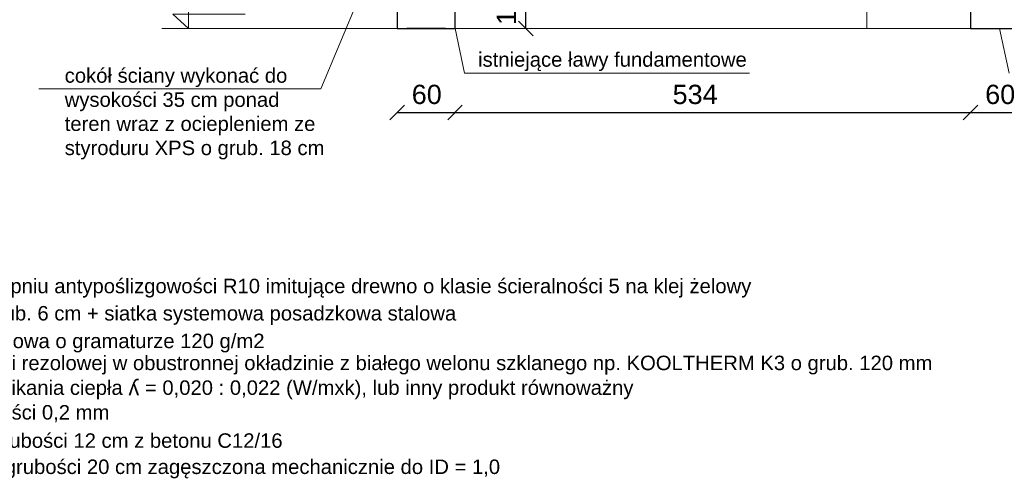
# Model space of a CAD drawing. Header units: millimetres. Extents: x 6197 to 108098, y 4257 to 29730.
# Tile 70 of 148: x 32842 to 33862, y 10507 to 10987. Entities that reach past the tile are written whole.
import ezdxf

# ---------------------------------------------------------------- set-up
doc = ezdxf.new("R2010")
doc.units = ezdxf.units.MM
doc.layers.add('&_opisy_100', color=51, linetype='Continuous', lineweight=20)
doc.styles.get("Standard").update_dxf_attribs({"font": 'arial.ttf'})
doc.dimstyles.new('ISO-25', dxfattribs={"dimtxt": 2.5, "dimasz": 2.5, "dimexe": 1.25, "dimexo": 0.625, "dimtad": 1, "dimtxsty": 'Standard', "dimcen": 2.5, "dimadec": 0, "dimazin": 0, "dimtfac": 1, "dimtmove": 0, "dimatfit": 3, "dimfxl": 1, "dimarcsym": 0})

# ---------------------------------------------------------------- blocks, each defined once
blk = doc.blocks.new('_Oblique')
at = {"color": 0, "linetype": 'ByBlock', "lineweight": -2}
blk.add_line((-0.5, -0.5), (0.5, 0.5), dxfattribs=at)
blk = doc.blocks.new('*D1198')
at = {"color": 0, "lineweight": -2, "transparency": 16777216}
blk.add_line((32700.7, 10978.3), (32700.7, 11018.3), dxfattribs=at)
at = {"layer": 'Defpoints', "color": 0, "transparency": 16777216}
for p in [(32700.7, 11018.3), (33233.4, 11018.3), (33233.4, 10978.3)]:
    blk.add_point(p, dxfattribs=at)
at = {"color": 0, "lineweight": -2, "transparency": 16777216, "xscale": 15, "yscale": 15, "zscale": 15}
for p, rotation in [((32700.7, 11018.3), 90), ((32700.7, 10978.3), 270)]:
    blk.add_blockref('_Oblique', p, dxfattribs=dict(at, rotation=rotation))
at = {"color": 0, "lineweight": 20, "transparency": 16777216, "insert": (32680.7, 11005.3), "char_height": 20, "attachment_point": 5, "rotation": 90}
blk.add_mtext('40', dxfattribs=at)
blk = doc.blocks.new('*D1162')
at = {"color": 0, "lineweight": -2, "transparency": 16777216}
blk.add_line((33366.7, 10978.3), (33366.7, 11078.3), dxfattribs=at)
at = {"layer": 'Defpoints', "color": 0, "transparency": 16777216}
for p in [(33283.4, 11078.3), (33366.7, 11078.3), (33293.4, 10978.3)]:
    blk.add_point(p, dxfattribs=at)
at = {"color": 0, "lineweight": -2, "transparency": 16777216, "xscale": 15, "yscale": 15, "zscale": 15}
for p, rotation in [((33366.7, 11078.3), 90), ((33366.7, 10978.3), 270)]:
    blk.add_blockref('_Oblique', p, dxfattribs=dict(at, rotation=rotation))
at = {"color": 0, "lineweight": 20, "transparency": 16777216, "insert": (33346.8, 11005.3), "char_height": 20, "attachment_point": 5, "rotation": 90}
blk.add_mtext('100', dxfattribs=at)
blk = doc.blocks.new('*D1182')
at = {"color": 0, "lineweight": -2, "transparency": 16777216}
blk.add_line((33233.4, 10891.2), (33293.4, 10891.2), dxfattribs=at)
at = {"layer": 'Defpoints', "color": 0, "transparency": 16777216}
for p in [(33233.4, 10978.3), (33293.4, 10978.3), (33293.4, 10891.2)]:
    blk.add_point(p, dxfattribs=at)
at = {"color": 0, "lineweight": -2, "transparency": 16777216, "xscale": 15, "yscale": 15, "zscale": 15, "rotation": 180}
blk.add_blockref('_Oblique', (33233.4, 10891.2), dxfattribs=at)
at = {"color": 0, "lineweight": -2, "transparency": 16777216, "xscale": 15, "yscale": 15, "zscale": 15}
blk.add_blockref('_Oblique', (33293.4, 10891.2), dxfattribs=at)
at = {"color": 0, "lineweight": 20, "transparency": 16777216, "insert": (33264.1, 10909.9), "char_height": 20, "attachment_point": 5}
blk.add_mtext('60', dxfattribs=at)
blk = doc.blocks.new('*D1183')
at = {"color": 0, "lineweight": -2, "transparency": 16777216}
blk.add_line((33293.4, 10891.2), (33827.4, 10891.2), dxfattribs=at)
at = {"layer": 'Defpoints', "color": 0, "transparency": 16777216}
for p in [(33293.4, 10978.3), (33827.4, 10978.3), (33827.4, 10891.2)]:
    blk.add_point(p, dxfattribs=at)
at = {"color": 0, "lineweight": -2, "transparency": 16777216, "xscale": 15, "yscale": 15, "zscale": 15, "rotation": 180}
blk.add_blockref('_Oblique', (33293.4, 10891.2), dxfattribs=at)
at = {"color": 0, "lineweight": -2, "transparency": 16777216, "xscale": 15, "yscale": 15, "zscale": 15}
blk.add_blockref('_Oblique', (33827.4, 10891.2), dxfattribs=at)
at = {"color": 0, "lineweight": 20, "transparency": 16777216, "insert": (33542.1, 10909.9), "char_height": 20, "attachment_point": 5}
blk.add_mtext('534', dxfattribs=at)
blk = doc.blocks.new('*D1184')
at = {"color": 0, "lineweight": -2, "transparency": 16777216}
blk.add_line((33827.4, 10891.2), (33887.4, 10891.2), dxfattribs=at)
at = {"layer": 'Defpoints', "color": 0, "transparency": 16777216}
for p in [(33827.4, 10978.3), (33887.4, 10978.3), (33887.4, 10891.2)]:
    blk.add_point(p, dxfattribs=at)
at = {"color": 0, "lineweight": -2, "transparency": 16777216, "xscale": 15, "yscale": 15, "zscale": 15, "rotation": 180}
blk.add_blockref('_Oblique', (33827.4, 10891.2), dxfattribs=at)
at = {"color": 0, "lineweight": -2, "transparency": 16777216, "xscale": 15, "yscale": 15, "zscale": 15}
blk.add_blockref('_Oblique', (33887.4, 10891.2), dxfattribs=at)
at = {"color": 0, "lineweight": 20, "transparency": 16777216, "insert": (33858.1, 10909.9), "char_height": 20, "attachment_point": 5}
blk.add_mtext('60', dxfattribs=at)
blk = doc.blocks.new('*D1191')
at = {"color": 0, "lineweight": -2, "transparency": 16777216}
blk.add_line((32650.7, 10978.3), (32650.7, 11068.3), dxfattribs=at)
at = {"layer": 'Defpoints', "color": 0, "transparency": 16777216}
for p in [(32650.7, 11068.3), (33223.4, 11068.3), (33183.4, 10978.3)]:
    blk.add_point(p, dxfattribs=at)
at = {"color": 0, "lineweight": -2, "transparency": 16777216, "xscale": 15, "yscale": 15, "zscale": 15}
for p, rotation in [((32650.7, 11068.3), 90), ((32650.7, 10978.3), 270)]:
    blk.add_blockref('_Oblique', p, dxfattribs=dict(at, rotation=rotation))
at = {"color": 0, "lineweight": 20, "transparency": 16777216, "insert": (32630.7, 11025.6), "char_height": 20, "attachment_point": 5, "rotation": 90}
blk.add_mtext('90', dxfattribs=at)

msp = doc.modelspace()

# ---------------------------------------------------------------- linework, layer by layer
at = {"layer": '&_opisy_100', "color": 0}
msp.add_lwpolyline([(33017.147, 11027.279), (33017.147, 10978.282), (33001.084, 10993.316), (33075.955, 10993.316)], dxfattribs=at)
at = {"lineweight": 0}
for p, q in [((33720.025, 10978.282), (33720.025, 11105.589)), ((33233.404, 10978.282), (32989.642, 10978.282)), ((33293.404, 10978.282), (35066.579, 10978.282)), ((33303.271, 10931.995), (33293.404, 10978.282)), ((33837.404, 10978.282), (33877.404, 10978.282)), ((33867.271, 10931.995), (33857.404, 10978.282)), ((33303.271, 10931.995), (33598.412, 10931.995))]:
    msp.add_line(p, q, dxfattribs=at)
at = {"lineweight": 20}
for p, q in [((33154.271, 10915.678), (33223.404, 11080.833)), ((32862.435, 10915.678), (33154.271, 10915.678))]:
    msp.add_line(p, q, dxfattribs=at)
at = {"lineweight": 30}
for p, q in [((33233.404, 11018.282), (33233.404, 10978.282)), ((33293.404, 10978.282), (33293.404, 11018.282)), ((33827.404, 11018.282), (33827.404, 10978.282)), ((33233.404, 10978.282), (33293.404, 10978.282)), ((33283.404, 10978.282), (33243.404, 10978.282)), ((33827.404, 10978.282), (33887.404, 10978.282))]:
    msp.add_line(p, q, dxfattribs=at)

# ---------------------------------------------------------------- texts
at = {"char_height": 15}
for s, width, insert, attachment_point in [('\\A1;istniejące ławy fundamentowe', 305.42201, (33317.256, 10953.728), 1), ('\\A1;cokół ściany wykonać do wysokości 35 cm ponad teren wraz z ociepleniem ze styroduru XPS o grub. 18 cm', 272.79131, (32889.082, 10937.133), 1), ('\\A1;\\pi-45,l60,t60;- płytki ceramiczne o stopniu antypoślizgowości R10 imitujące drewno o klasie ścieralności 5 na klej żelowy', 1651.13208, (32593.099, 10699.35), 7), ('\\A1;\\pi-45,l60,t60;- gładź cementowa o grub. 6 cm + siatka systemowa posadzkowa stalowa', 1651.13208, (32593.099, 10671.108), 7), ('\\A1;\\pi-15,l30,t30;- płyty ze sztywnej pianki rezolowej w obustronnej okładzinie z białego welonu szklanego np. KOOLTHERM K3 o grub. 120 mm o wspóółczyniku przenikania ciepła {\\H1.08333x;ʎ\\H0.92308x; = 0,020 : 0,022 (W/mxk), lub inny produkt równoważny}', 1206.64996, (32593.099, 10593.374), 7), ('\\A1;\\pi-45,l60,t60;- folia izolacyjna, aluminiowa o gramaturze 120 g/m2', 1651.13208, (32593.099, 10642.446), 7), ('\\A1;\\pi-45,l60,t60;- folia izolacyjna o grubości 0,2 mm', 1651.13208, (32593.099, 10568.432), 7), ('\\A1;\\pi-45,l60,t60;- podkład betonowy o grubości 12 cm z betonu C12/16', 1651.13208, (32593.099, 10539.118), 7), ('\\A1;\\pi-45,l60,t60;- podsypka piaskowa o grubości 20 cm zagęszczona mechanicznie do ID = 1,0', 1651.13208, (32593.099, 10511.937), 7)]:
    msp.add_mtext_dynamic_manual_height_columns(s, width=width, gutter_width=12.5, heights=[0], dxfattribs=dict(at, insert=insert, attachment_point=attachment_point))

# ---------------------------------------------------------------- dimensions: what is measured, and where the dimension line sits
at = {"lineweight": 20}
for base, p1, p2, picture, middle in [((33366.746, 11078.282), (33293.404, 10978.282), (33283.404, 11078.282), '*D1162', (33346.755, 11005.339)), ((32650.659, 11068.282), (33183.404, 10978.282), (33223.404, 11068.282), '*D1191', (32630.669, 11025.56)), ((32700.659, 11018.282), (33233.404, 10978.282), (33233.404, 11018.282), '*D1198', (32680.669, 11005.339))]:
    dim = msp.add_linear_dim(base=base, p1=p1, p2=p2, angle=90, dimstyle='ISO-25', override={"dimtxt": 20, "dimasz": 15, "dimdec": 0, "dimblk1": 'Oblique', "dimblk2": 'Oblique', "dimsah": 1, "dimse1": 1, "dimse2": 1, "dimtmove": 2}, dxfattribs=at)
    dim.commit()
    dim.dimension.update_dxf_attribs({"geometry": picture, "text_midpoint": middle, "dimtype": 160})
for base, p1, p2, picture, middle in [((33293.404, 10891.205), (33233.404, 10978.282), (33293.404, 10978.282), '*D1182', (33264.056, 10909.879)), ((33827.404, 10891.205), (33293.404, 10978.282), (33827.404, 10978.282), '*D1183', (33542.067, 10909.879)), ((33887.404, 10891.205), (33827.404, 10978.282), (33887.404, 10978.282), '*D1184', (33858.056, 10909.879))]:
    dim = msp.add_linear_dim(base=base, p1=p1, p2=p2, dimstyle='ISO-25', override={"dimtxt": 20, "dimasz": 15, "dimblk1": 'Oblique', "dimblk2": 'Oblique', "dimsah": 1, "dimse1": 1, "dimse2": 1, "dimtmove": 2}, dxfattribs=at)
    dim.commit()
    dim.dimension.update_dxf_attribs({"geometry": picture, "text_midpoint": middle, "dimtype": 160})

doc.saveas('drawing.dxf')
